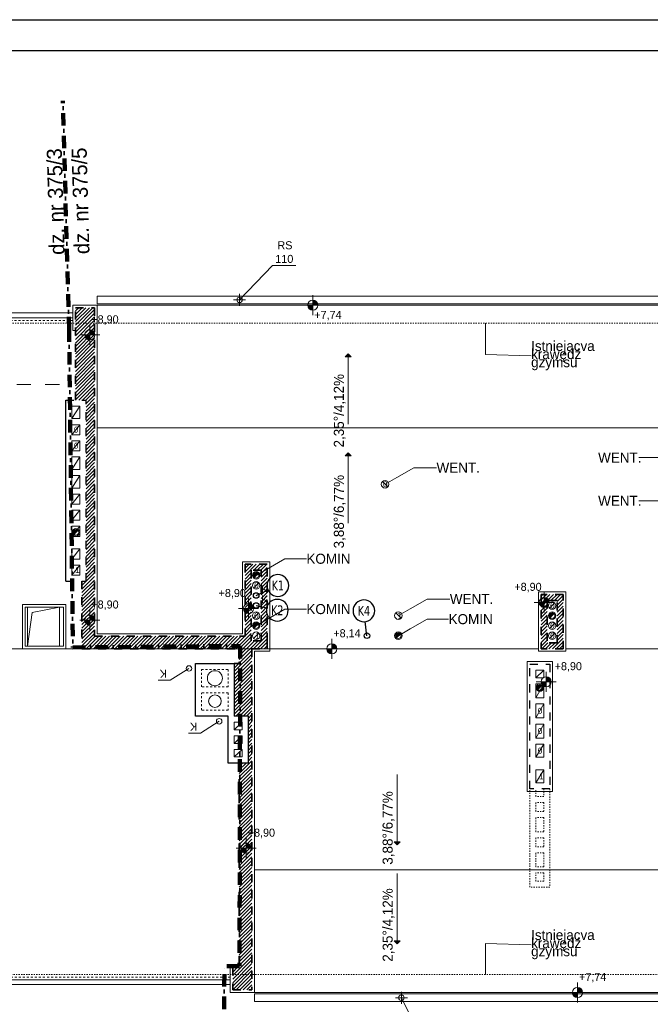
# Model space of a CAD drawing. Extents: x -220312 to -8310, y -91840 to 81907.
# Tile 78 of 128: x -191970 to -179442, y 62337 to 81907. Entities that reach past the tile are written whole.
import ezdxf
from ezdxf.enums import TextEntityAlignment as Align

# ---------------------------------------------------------------- set-up
doc = ezdxf.new("R2010")
doc.units = 0
doc.header["$MEASUREMENT"] = 0
for name, pattern in [('Dashed', [564.444447, 282.222223, -282.222223]), ('Hidden Line', [50, 25, -25]), ('Hidden Line copy', [80, 40, -40]), ('Kreski i kropki', [450, 250, -100, 0, -100]), ('Przerywana', [320, 160, -160])]:
    doc.linetypes.add(name, pattern=pattern)
doc.layers.add('#kan_san-op', color=34, linetype='Continuous')
doc.layers.add('INWENT RZĘDNE', color=7, linetype='Continuous')
for name, color, linetype, lineweight in [('#ks', 34, 'Continuous', 30), ('0_Nr_Pióra__21', 7, 'Continuous', 9), ('A-Opisy_Nr_Pióra__21', 7, 'Continuous', 9), ('ARCH dach_Nr_Pióra__46', 5, 'Continuous', 13), ('Arch IS_Nr_Pióra__52', 34, 'Continuous', 25), ('Arch kominy_Nr_Pióra__10', 134, 'Continuous', 18), ('Arch kominy_Nr_Pióra__21', 7, 'Continuous', 9), ('Arch rynny_Nr_Pióra__21', 7, 'Continuous', 9), ('arch wypelnienia_Nr_Pióra__21', 7, 'Continuous', 9), ('Arch ściany nośne_Nr_Pióra__30', 134, 'Continuous', 35), ('Arch ściany zewnętrzne_Nr_Pióra__46', 5, 'Continuous', 13), ('INWENT DACH_Nr_Pióra__5', 7, 'Continuous', 13), ('INWENT kanalizacja_Nr_Pióra__21', 7, 'Continuous', 9), ('INWENT KONST. DREWNIANA_Nr_Pióra__20', 1, 'Continuous', 100), ('INWENT OPISY_Nr_Pióra__21', 7, 'Continuous', 9), ('INWENT OPISY_Nr_Pióra__41', 7, 'Continuous', 15), ('INWENT OPISY_Nr_Pióra__52', 34, 'Continuous', 25), ('INWENT RURY SPUSTOWE_Nr_Pióra__21', 7, 'Continuous', 9), ('INWENT RZĘDNE_Nr_Pióra__21', 7, 'Continuous', 9), ('INWENT.ŚCIANY_Nr_Pióra__1', 7, 'Continuous', 25), ('INWENT.ŚCIANY_Nr_Pióra__101', 8, 'Continuous', 13), ('Istniejące kominy_Nr_Pióra__5', 7, 'Continuous', 13), ('Istniejące stropy_Nr_Pióra__5', 7, 'Continuous', 13), ('PODKŁAD', 252, 'Continuous', 35), ('RAMKA', 255, 'Continuous', 35)]:
    doc.layers.add(name, color=color, linetype=linetype, lineweight=lineweight)
for name, color, linetype, lineweight, true_color in [('Arch odwodniene_Nr_Pióra__25', 7, 'Continuous', 13, 0x40a5ff), ('arch wypelnienia_Nr_Pióra__102', 7, 'Continuous', 9, 0xcccccc), ('arch wypelnienia_Nr_Pióra__89', 7, 'Continuous', 20, 0x71cebe)]:
    doc.layers.add(name, color=color, linetype=linetype, lineweight=lineweight, true_color=true_color)
doc.styles.add('GENERATED_STYLE_2', font='txt')
doc.styles.add('GENERATED_STYLE_3', font='txt')
doc.styles.add('GENERATED_STYLE_6', font='txt')
doc.styles.add('GLOWNE', font='verdana.ttf')

# ---------------------------------------------------------------- blocks, each defined once
blk = doc.blocks.new('ARROWHEAD_5')
at = {"color": 0, "linetype": 'Continuous', "lineweight": 0}
blk.add_line((0, 0), (-1, 0), dxfattribs=at)
blk.add_solid([(-1, 0.2679), (0, 0), (-1, -0.2679), (-1, 0.2679)], dxfattribs=at)
blk = doc.blocks.new('Koty wysokościowe_17', base_point=(-175372, 65660))
at = {"layer": 'INWENT OPISY_Nr_Pióra__21', "linetype": 'Continuous'}
for points in [[(-185442, 72180), (-185382, 72120), (-185502, 72120)], [(-185442, 70212), (-185382, 70152), (-185502, 70152)], [(-184472, 62417), (-184532, 62477), (-184412, 62477)], [(-184472, 60450), (-184532, 60510), (-184412, 60510)]]:
    blk.add_hatch(color=252, dxfattribs=at).paths.add_polyline_path(points, flags=0)
at = {"layer": 'INWENT RZĘDNE_Nr_Pióra__21', "linetype": 'Continuous'}
for points in [[(-186148, 73145), (-186048, 73145), (-186055, 73183), (-186077, 73216), (-186109, 73237), (-186148, 73245)], [(-186148, 73145), (-186248, 73145), (-186240, 73107), (-186218, 73074), (-186186, 73052), (-186148, 73045)], [(-190576, 72554), (-190476, 72554), (-190484, 72593), (-190505, 72625), (-190538, 72647), (-190576, 72654)], [(-190576, 72554), (-190676, 72554), (-190669, 72516), (-190647, 72484), (-190614, 72462), (-190576, 72454)], [(-181549, 67237), (-181449, 67237), (-181456, 67276), (-181478, 67308), (-181511, 67330), (-181549, 67337)], [(-187424, 67114), (-187324, 67114), (-187332, 67152), (-187353, 67185), (-187386, 67206), (-187424, 67214)], [(-181549, 67237), (-181649, 67237), (-181641, 67199), (-181619, 67167), (-181587, 67145), (-181549, 67137)], [(-190576, 66886), (-190476, 66886), (-190484, 66925), (-190505, 66957), (-190538, 66979), (-190576, 66986)], [(-187424, 67114), (-187524, 67114), (-187516, 67076), (-187495, 67043), (-187462, 67022), (-187424, 67014)], [(-190576, 66886), (-190676, 66886), (-190669, 66848), (-190647, 66816), (-190614, 66794), (-190576, 66786)], [(-185769, 66315), (-185669, 66315), (-185677, 66353), (-185699, 66386), (-185731, 66407), (-185769, 66415)], [(-185769, 66315), (-185869, 66315), (-185862, 66277), (-185840, 66244), (-185808, 66222), (-185769, 66215)], [(-181511, 65660), (-181411, 65660), (-181418, 65698), (-181440, 65731), (-181472, 65753), (-181511, 65760)], [(-181511, 65660), (-181611, 65660), (-181603, 65622), (-181581, 65589), (-181549, 65568), (-181511, 65560)], [(-187469, 62351), (-187369, 62351), (-187377, 62389), (-187398, 62422), (-187431, 62443), (-187469, 62451)], [(-187469, 62351), (-187569, 62351), (-187561, 62313), (-187540, 62280), (-187507, 62259), (-187469, 62251)], [(-180889, 59485), (-180789, 59485), (-180796, 59523), (-180818, 59556), (-180850, 59577), (-180889, 59585)], [(-180889, 59485), (-180989, 59485), (-180981, 59447), (-180959, 59414), (-180927, 59392), (-180889, 59385)]]:
    blk.add_hatch(color=252, dxfattribs=at).paths.add_polyline_path(points, flags=0)
at = {"layer": 'A-Opisy_Nr_Pióra__21', "color": 252, "linetype": 'Continuous'}
for p, q in [((-182713, 72516), (-182713, 72168)), ((-182713, 72168), (-181810, 72140)), ((-179153, 70115), (-179669, 70115)), ((-184475, 69722), (-184142, 69914)), ((-184142, 69914), (-183689, 69915)), ((-179153, 69257), (-179669, 69257)), ((-187035, 67912), (-186702, 68104)), ((-186702, 68104), (-186274, 68105)), ((-184210, 67112), (-183877, 67304)), ((-183877, 67304), (-183424, 67305)), ((-187035, 66912), (-186702, 67104)), ((-186702, 67104), (-186274, 67105)), ((-184210, 66712), (-183877, 66904)), ((-183877, 66904), (-183449, 66905)), ((-182713, 60461), (-181810, 60433)), ((-182713, 60113), (-182713, 60461))]:
    blk.add_line(p, q, dxfattribs=at)
at = {"layer": 'arch wypelnienia_Nr_Pióra__102', "color": 252, "linetype": 'Continuous'}
for p, q in [((-190862, 73030), (-190797, 73095)), ((-190862, 72818), (-190585, 73095)), ((-190862, 72959), (-190727, 73095)), ((-190862, 72747), (-190515, 73095)), ((-190862, 72888), (-190656, 73095)), ((-190862, 72676), (-190482, 73056)), ((-190862, 72606), (-190482, 72986)), ((-190862, 72535), (-190482, 72915)), ((-190862, 72464), (-190482, 72844)), ((-190862, 72393), (-190482, 72773)), ((-190862, 72323), (-190482, 72703)), ((-190862, 72252), (-190482, 72632)), ((-190862, 72181), (-190482, 72561)), ((-190862, 72111), (-190482, 72491)), ((-190862, 72040), (-190482, 72420)), ((-190862, 71969), (-190482, 72349)), ((-190862, 71898), (-190482, 72278)), ((-190862, 71828), (-190482, 72208)), ((-190862, 71757), (-190482, 72137)), ((-190862, 71686), (-190482, 72066)), ((-190862, 71616), (-190482, 71996)), ((-190862, 71545), (-190482, 71925)), ((-190862, 71474), (-190482, 71854)), ((-190862, 71404), (-190482, 71784)), ((-190862, 71333), (-190482, 71713)), ((-190862, 71262), (-190482, 71642)), ((-190794, 71260), (-190482, 71571)), ((-190723, 71260), (-190482, 71501)), ((-190653, 71260), (-190482, 71430)), ((-190652, 71189), (-190482, 71359)), ((-190652, 71119), (-190482, 71289)), ((-190652, 71048), (-190482, 71218)), ((-190652, 70977), (-190482, 71147)), ((-190652, 70906), (-190482, 71076)), ((-190652, 70836), (-190482, 71006)), ((-190652, 70765), (-190482, 70935)), ((-190652, 70694), (-190482, 70864)), ((-190652, 70624), (-190482, 70794)), ((-190652, 70553), (-190482, 70723)), ((-190652, 70482), (-190482, 70652)), ((-190652, 70411), (-190482, 70581)), ((-190652, 70341), (-190482, 70511)), ((-190652, 70270), (-190482, 70440)), ((-190652, 70199), (-190482, 70369)), ((-190652, 70129), (-190482, 70299)), ((-190652, 70058), (-190482, 70228)), ((-190652, 69987), (-190482, 70157)), ((-190652, 69916), (-190482, 70086)), ((-190652, 69846), (-190482, 70016)), ((-190652, 69775), (-190482, 69945)), ((-190652, 69704), (-190482, 69874)), ((-190652, 69634), (-190482, 69804)), ((-190652, 69563), (-190482, 69733)), ((-190652, 69492), (-190482, 69662)), ((-190652, 69421), (-190482, 69591)), ((-190652, 69351), (-190482, 69521)), ((-190652, 69280), (-190482, 69450)), ((-190652, 69209), (-190482, 69379)), ((-190652, 69139), (-190482, 69309)), ((-190652, 69068), (-190482, 69238)), ((-190652, 68997), (-190482, 69167)), ((-190652, 68927), (-190482, 69097)), ((-190652, 68856), (-190482, 69026)), ((-190652, 68785), (-190482, 68955)), ((-190652, 68714), (-190482, 68884)), ((-190652, 68644), (-190482, 68814)), ((-190652, 68573), (-190482, 68743)), ((-190652, 68502), (-190482, 68672)), ((-190652, 68432), (-190482, 68602)), ((-190652, 68361), (-190482, 68531)), ((-190652, 68290), (-190482, 68460)), ((-190652, 68219), (-190482, 68389)), ((-190652, 68149), (-190482, 68319)), ((-190652, 68078), (-190482, 68248)), ((-190652, 68007), (-190482, 68177)), ((-190652, 67937), (-190482, 68107)), ((-190652, 67866), (-190482, 68036)), ((-190652, 67795), (-190482, 67965)), ((-187492, 67844), (-187341, 67995)), ((-187492, 67773), (-187271, 67995)), ((-187492, 67985), (-187483, 67995)), ((-187492, 67915), (-187412, 67995)), ((-187320, 67875), (-187200, 67995)), ((-187249, 67875), (-187129, 67995)), ((-187179, 67875), (-187059, 67995)), ((-187172, 67810), (-187052, 67930)), ((-190732, 67574), (-190482, 67824)), ((-190732, 67503), (-190482, 67753)), ((-190652, 67724), (-190482, 67894)), ((-187492, 67702), (-187372, 67822)), ((-187492, 67632), (-187372, 67752)), ((-187172, 67740), (-187052, 67860)), ((-187172, 67669), (-187052, 67789)), ((-187172, 67598), (-187052, 67718)), ((-190732, 67432), (-190482, 67682)), ((-190732, 67644), (-190717, 67660)), ((-190732, 67362), (-190482, 67612)), ((-190732, 67291), (-190482, 67541)), ((-187492, 67561), (-187372, 67681)), ((-187492, 67490), (-187372, 67610)), ((-187492, 67420), (-187372, 67540)), ((-187172, 67527), (-187052, 67647)), ((-187172, 67457), (-187052, 67577)), ((-190732, 67220), (-190482, 67470)), ((-190732, 67149), (-190482, 67399)), ((-190732, 67079), (-190482, 67329)), ((-187492, 67349), (-187372, 67469)), ((-187492, 67278), (-187372, 67398)), ((-187492, 67207), (-187372, 67327)), ((-187172, 67386), (-187052, 67506)), ((-187172, 67315), (-187052, 67435)), ((-187172, 67245), (-187052, 67365)), ((-181612, 67218), (-181436, 67395)), ((-181612, 67360), (-181577, 67395)), ((-181612, 67289), (-181507, 67395)), ((-181485, 67275), (-181365, 67395)), ((-181415, 67275), (-181295, 67395)), ((-181344, 67275), (-181224, 67395)), ((-181292, 67256), (-181172, 67376)), ((-190732, 67008), (-190482, 67258)), ((-190732, 66937), (-190482, 67187)), ((-187492, 67137), (-187372, 67257)), ((-187492, 67066), (-187372, 67186)), ((-187172, 67174), (-187052, 67294)), ((-187172, 67103), (-187052, 67223)), ((-187172, 67033), (-187052, 67153)), ((-181612, 67148), (-181492, 67268)), ((-181612, 67077), (-181492, 67197)), ((-181612, 67006), (-181492, 67126)), ((-181292, 67185), (-181172, 67305)), ((-181292, 67114), (-181172, 67234)), ((-181292, 67044), (-181172, 67164)), ((-190732, 66867), (-190482, 67117)), ((-190732, 66796), (-190482, 67046)), ((-190732, 66725), (-190482, 66975)), ((-187492, 66995), (-187372, 67115)), ((-187492, 66925), (-187372, 67045)), ((-187492, 66854), (-187372, 66974)), ((-187172, 66962), (-187052, 67082)), ((-187172, 66891), (-187052, 67011)), ((-187172, 66820), (-187052, 66940)), ((-181612, 66936), (-181492, 67056)), ((-181612, 66865), (-181492, 66985)), ((-181292, 66973), (-181172, 67093)), ((-181292, 66902), (-181172, 67022)), ((-181292, 66831), (-181172, 66951)), ((-190732, 66654), (-190482, 66904)), ((-190732, 66584), (-190482, 66834)), ((-190732, 66513), (-190482, 66763)), ((-187492, 66783), (-187372, 66903)), ((-187492, 66713), (-187372, 66833)), ((-187492, 66642), (-187372, 66762)), ((-187172, 66750), (-187052, 66870)), ((-187172, 66679), (-187052, 66799)), ((-181612, 66794), (-181492, 66914)), ((-181612, 66724), (-181492, 66844)), ((-181612, 66653), (-181492, 66773)), ((-181292, 66761), (-181172, 66881)), ((-181292, 66690), (-181172, 66810)), ((-181292, 66619), (-181172, 66739)), ((-190732, 66442), (-190482, 66692)), ((-190732, 66372), (-190482, 66622)), ((-190718, 66315), (-190468, 66565)), ((-190648, 66315), (-190398, 66565)), ((-190577, 66315), (-190327, 66565)), ((-190506, 66315), (-190256, 66565)), ((-190436, 66315), (-190186, 66565)), ((-190365, 66315), (-190115, 66565)), ((-190294, 66315), (-190044, 66565)), ((-190223, 66315), (-189973, 66565)), ((-190153, 66315), (-189903, 66565)), ((-190082, 66315), (-189832, 66565)), ((-190011, 66315), (-189761, 66565)), ((-189941, 66315), (-189691, 66565)), ((-189870, 66315), (-189620, 66565)), ((-189799, 66315), (-189549, 66565)), ((-189729, 66315), (-189479, 66565)), ((-189658, 66315), (-189408, 66565)), ((-189587, 66315), (-189337, 66565)), ((-189516, 66315), (-189266, 66565)), ((-189446, 66315), (-189196, 66565)), ((-189375, 66315), (-189125, 66565)), ((-189304, 66315), (-189054, 66565)), ((-189234, 66315), (-188984, 66565)), ((-189163, 66315), (-188913, 66565)), ((-189092, 66315), (-188842, 66565)), ((-189021, 66315), (-188771, 66565)), ((-188951, 66315), (-188701, 66565)), ((-188880, 66315), (-188630, 66565)), ((-188809, 66315), (-188559, 66565)), ((-188739, 66315), (-188489, 66565)), ((-188668, 66315), (-188418, 66565)), ((-188597, 66315), (-188347, 66565)), ((-188526, 66315), (-188276, 66565)), ((-188456, 66315), (-188206, 66565)), ((-188385, 66315), (-188135, 66565)), ((-188314, 66315), (-188064, 66565)), ((-188244, 66315), (-187994, 66565)), ((-188173, 66315), (-187923, 66565)), ((-188102, 66315), (-187852, 66565)), ((-188031, 66315), (-187781, 66565)), ((-187961, 66315), (-187711, 66565)), ((-187890, 66315), (-187640, 66565)), ((-187819, 66315), (-187569, 66565)), ((-187749, 66315), (-187499, 66565)), ((-187678, 66315), (-187372, 66620)), ((-187607, 66315), (-187372, 66550)), ((-187492, 66571), (-187372, 66691)), ((-187324, 66315), (-187052, 66587)), ((-187172, 66608), (-187052, 66728)), ((-187172, 66538), (-187052, 66658)), ((-181612, 66582), (-181492, 66702)), ((-181612, 66511), (-181492, 66631)), ((-181612, 66441), (-181492, 66561)), ((-181292, 66549), (-181172, 66669)), ((-181292, 66478), (-181172, 66598)), ((-187607, 66244), (-187372, 66479)), ((-187607, 66173), (-187306, 66475)), ((-187607, 66103), (-187235, 66475)), ((-187254, 66315), (-187052, 66516)), ((-187183, 66315), (-187052, 66445)), ((-187112, 66315), (-187052, 66375)), ((-181612, 66370), (-181492, 66490)), ((-181597, 66315), (-181477, 66435)), ((-181526, 66315), (-181406, 66435)), ((-181455, 66315), (-181335, 66435)), ((-181385, 66315), (-181172, 66527)), ((-181314, 66315), (-181172, 66456)), ((-181243, 66315), (-181172, 66386)), ((-187707, 65861), (-187357, 66211)), ((-187607, 66032), (-187357, 66282)), ((-181173, 66315), (-181172, 66315)), ((-187707, 65790), (-187357, 66140)), ((-187707, 65720), (-187357, 66070)), ((-187707, 66003), (-187685, 66025)), ((-187707, 65932), (-187614, 66025)), ((-187707, 65649), (-187357, 65999)), ((-187707, 65578), (-187357, 65928)), ((-187707, 65508), (-187357, 65858)), ((-187707, 65437), (-187357, 65787)), ((-187707, 65366), (-187357, 65716)), ((-187707, 65295), (-187357, 65645)), ((-187707, 65225), (-187357, 65575)), ((-187707, 65154), (-187357, 65504)), ((-187707, 65083), (-187357, 65433)), ((-187707, 65013), (-187357, 65363)), ((-187674, 64975), (-187357, 65292)), ((-187604, 64975), (-187357, 65221)), ((-187533, 64975), (-187357, 65150)), ((-187462, 64975), (-187357, 65080)), ((-187427, 64939), (-187357, 65009)), ((-187427, 64868), (-187357, 64938)), ((-187427, 64798), (-187357, 64868)), ((-187427, 64727), (-187357, 64797)), ((-187427, 64656), (-187357, 64726)), ((-187427, 64585), (-187357, 64655)), ((-187427, 64515), (-187357, 64585)), ((-187427, 64444), (-187357, 64514)), ((-187427, 64373), (-187357, 64443)), ((-187427, 64303), (-187357, 64373)), ((-187427, 64232), (-187357, 64302)), ((-187427, 64161), (-187357, 64231)), ((-187607, 63840), (-187357, 64090)), ((-187607, 63981), (-187544, 64045)), ((-187607, 63911), (-187473, 64045)), ((-187607, 63769), (-187357, 64019)), ((-187427, 64091), (-187357, 64161)), ((-187607, 63698), (-187357, 63948)), ((-187607, 63628), (-187357, 63878)), ((-187607, 63557), (-187357, 63807)), ((-187607, 63486), (-187357, 63736)), ((-187607, 63416), (-187357, 63666)), ((-187607, 63345), (-187357, 63595)), ((-187607, 63274), (-187357, 63524)), ((-187607, 63203), (-187357, 63453)), ((-187607, 63133), (-187357, 63383)), ((-187607, 63062), (-187357, 63312)), ((-187607, 62991), (-187357, 63241)), ((-187607, 62921), (-187357, 63171)), ((-187607, 62850), (-187357, 63100)), ((-187607, 62779), (-187357, 63029)), ((-187607, 62708), (-187357, 62958)), ((-187607, 62638), (-187357, 62888)), ((-187607, 62567), (-187357, 62817)), ((-187607, 62496), (-187357, 62746)), ((-187607, 62426), (-187357, 62676)), ((-187607, 62355), (-187357, 62605)), ((-187607, 62284), (-187357, 62534)), ((-187607, 62213), (-187357, 62463)), ((-187607, 62143), (-187357, 62393)), ((-187607, 62072), (-187357, 62322)), ((-187607, 62001), (-187357, 62251)), ((-187607, 61931), (-187357, 62181)), ((-187607, 61860), (-187357, 62110)), ((-187607, 61789), (-187357, 62039)), ((-187607, 61718), (-187357, 61968)), ((-187607, 61648), (-187357, 61898)), ((-187607, 61577), (-187357, 61827)), ((-187607, 61506), (-187357, 61756)), ((-187607, 61436), (-187357, 61686)), ((-187607, 61365), (-187357, 61615)), ((-187607, 61294), (-187357, 61544)), ((-187607, 61223), (-187357, 61473)), ((-187607, 61153), (-187357, 61403)), ((-187607, 61082), (-187357, 61332)), ((-187607, 61011), (-187357, 61261)), ((-187607, 60941), (-187357, 61191)), ((-187607, 60870), (-187357, 61120)), ((-187607, 60799), (-187357, 61049)), ((-187607, 60729), (-187357, 60979)), ((-187607, 60658), (-187357, 60908)), ((-187607, 60587), (-187357, 60837)), ((-187607, 60516), (-187357, 60766)), ((-187607, 60446), (-187357, 60696)), ((-187607, 60375), (-187357, 60625)), ((-187607, 60304), (-187357, 60554)), ((-187607, 60234), (-187357, 60484)), ((-187607, 60163), (-187357, 60413)), ((-187607, 60092), (-187357, 60342)), ((-187737, 59821), (-187357, 60201)), ((-187737, 59750), (-187357, 60130)), ((-187607, 60021), (-187357, 60271)), ((-187737, 59679), (-187357, 60059)), ((-187737, 59609), (-187357, 59989)), ((-187737, 59962), (-187715, 59985)), ((-187737, 59891), (-187644, 59985)), ((-187737, 59538), (-187357, 59918)), ((-187670, 59535), (-187357, 59847)), ((-187599, 59535), (-187357, 59776)), ((-187528, 59535), (-187357, 59706)), ((-187458, 59535), (-187357, 59635)), ((-187387, 59535), (-187357, 59564))]:
    blk.add_line(p, q, dxfattribs=at)
at = {"layer": 'arch wypelnienia_Nr_Pióra__21', "color": 252, "linetype": 'Continuous'}
for p, q in [((-190891, 68591), (-190813, 68669)), ((-187311, 67736), (-187233, 67814)), ((-181431, 66936), (-181353, 67014)), ((-187311, 66736), (-187233, 66814)), ((-184486, 66536), (-184408, 66614)), ((-181676, 65506), (-181598, 65584))]:
    blk.add_line(p, q, dxfattribs=at)
for centre, start, end in [((-190852, 68630), 45, 180), ((-190852, 68630), 180, 225), ((-187272, 67775), 45, 180), ((-187272, 67775), 180, 225), ((-181392, 66975), 45, 180), ((-181392, 66975), 180, 225), ((-187272, 66775), 45, 180), ((-187272, 66775), 180, 225), ((-184447, 66575), 45, 180), ((-184447, 66575), 180, 225), ((-181637, 65545), 45, 180), ((-181637, 65545), 180, 225)]:
    blk.add_arc(centre, 55, start, end, dxfattribs=at)
at = {"layer": 'arch wypelnienia_Nr_Pióra__89', "color": 252, "linetype": 'Continuous'}
for points in [[(-190903, 68609), (-190907, 68630), (-190903, 68647)], [(-190901, 68606), (-190903, 68647), (-190901, 68655)], [(-190903, 68609), (-190903, 68647), (-190901, 68606)], [(-190891, 68591), (-190901, 68655), (-190891, 68667)], [(-190901, 68606), (-190901, 68655), (-190891, 68591)], [(-190885, 68598), (-190891, 68667), (-190885, 68674)], [(-190891, 68591), (-190891, 68667), (-190885, 68598)], [(-190861, 68621), (-190885, 68674), (-190861, 68684)], [(-190885, 68598), (-190885, 68674), (-190861, 68621)], [(-190835, 68647), (-190861, 68684), (-190835, 68682)], [(-190861, 68621), (-190861, 68684), (-190835, 68647)], [(-190835, 68647), (-190835, 68682), (-190813, 68669)], [(-187323, 67754), (-187327, 67775), (-187323, 67792)], [(-187321, 67751), (-187323, 67792), (-187321, 67800)], [(-187323, 67754), (-187323, 67792), (-187321, 67751)], [(-187311, 67736), (-187321, 67800), (-187311, 67812)], [(-187321, 67751), (-187321, 67800), (-187311, 67736)], [(-187305, 67743), (-187311, 67812), (-187305, 67819)], [(-187311, 67736), (-187311, 67812), (-187305, 67743)], [(-187281, 67766), (-187305, 67819), (-187281, 67829)], [(-187305, 67743), (-187305, 67819), (-187281, 67766)], [(-187281, 67766), (-187281, 67829), (-187255, 67792)], [(-187255, 67792), (-187281, 67829), (-187255, 67827)], [(-187255, 67792), (-187255, 67827), (-187233, 67814)], [(-181443, 66954), (-181447, 66975), (-181443, 66992)], [(-181441, 66951), (-181443, 66992), (-181441, 67000)], [(-181443, 66954), (-181443, 66992), (-181441, 66951)], [(-181431, 66936), (-181441, 67000), (-181431, 67012)], [(-181441, 66951), (-181441, 67000), (-181431, 66936)], [(-181425, 66943), (-181431, 67012), (-181425, 67019)], [(-181431, 66936), (-181431, 67012), (-181425, 66943)], [(-181401, 66966), (-181425, 67019), (-181401, 67029)], [(-181425, 66943), (-181425, 67019), (-181401, 66966)], [(-181401, 66966), (-181401, 67029), (-181375, 66992)], [(-181375, 66992), (-181401, 67029), (-181375, 67027)], [(-181375, 66992), (-181375, 67027), (-181353, 67014)], [(-187323, 66754), (-187327, 66775), (-187323, 66792)], [(-187321, 66751), (-187323, 66792), (-187321, 66800)], [(-187323, 66754), (-187323, 66792), (-187321, 66751)], [(-187311, 66736), (-187321, 66800), (-187311, 66812)], [(-187321, 66751), (-187321, 66800), (-187311, 66736)], [(-187305, 66743), (-187311, 66812), (-187305, 66819)], [(-187311, 66736), (-187311, 66812), (-187305, 66743)], [(-187281, 66766), (-187305, 66819), (-187281, 66829)], [(-187305, 66743), (-187305, 66819), (-187281, 66766)], [(-187255, 66792), (-187281, 66829), (-187255, 66827)], [(-187281, 66766), (-187281, 66829), (-187255, 66792)], [(-187255, 66792), (-187255, 66827), (-187233, 66814)], [(-184498, 66554), (-184502, 66575), (-184498, 66592)], [(-184496, 66551), (-184498, 66592), (-184496, 66600)], [(-184498, 66554), (-184498, 66592), (-184496, 66551)], [(-184486, 66536), (-184496, 66600), (-184486, 66612)], [(-184496, 66551), (-184496, 66600), (-184486, 66536)], [(-184480, 66543), (-184486, 66612), (-184480, 66619)], [(-184486, 66536), (-184486, 66612), (-184480, 66543)], [(-184456, 66566), (-184480, 66619), (-184456, 66629)], [(-184480, 66543), (-184480, 66619), (-184456, 66566)], [(-184430, 66592), (-184456, 66629), (-184430, 66627)], [(-184456, 66566), (-184456, 66629), (-184430, 66592)], [(-184430, 66592), (-184430, 66627), (-184408, 66614)], [(-181688, 65524), (-181692, 65545), (-181688, 65562)], [(-181686, 65521), (-181688, 65562), (-181686, 65570)], [(-181688, 65524), (-181688, 65562), (-181686, 65521)], [(-181676, 65506), (-181686, 65570), (-181676, 65582)], [(-181686, 65521), (-181686, 65570), (-181676, 65506)], [(-181670, 65513), (-181676, 65582), (-181670, 65589)], [(-181676, 65506), (-181676, 65582), (-181670, 65513)], [(-181646, 65536), (-181670, 65589), (-181646, 65599)], [(-181670, 65513), (-181670, 65589), (-181646, 65536)], [(-181646, 65536), (-181646, 65599), (-181620, 65562)], [(-181620, 65562), (-181646, 65599), (-181620, 65597)], [(-181620, 65562), (-181620, 65597), (-181598, 65584)]]:
    blk.add_solid(points, dxfattribs=at)
at = {"layer": 'INWENT KONST. DREWNIANA_Nr_Pióra__20', "color": 252, "linetype": 'Kreski i kropki'}
for p, q in [((-190989, 72664), (-191112, 77206)), ((-190989, 72664), (-190912, 66343)), ((-190912, 66343), (-187590, 66372)), ((-187590, 66372), (-187602, 60007)), ((-187936, 56001), (-187902, 60005)), ((-187602, 60007), (-187902, 60005))]:
    blk.add_line(p, q, dxfattribs=at)
at = {"layer": 'INWENT OPISY_Nr_Pióra__21', "color": 252, "linetype": 'Continuous'}
for p, q in [((-185442, 72180), (-185502, 72120)), ((-185382, 72120), (-185502, 72120)), ((-185442, 72180), (-185382, 72120)), ((-185442, 72120), (-185442, 70783)), ((-185442, 70212), (-185502, 70152)), ((-185382, 70152), (-185502, 70152)), ((-185442, 70212), (-185382, 70152)), ((-185442, 70152), (-185442, 68815)), ((-184472, 62477), (-184472, 63815)), ((-184472, 62417), (-184532, 62477)), ((-184532, 62477), (-184412, 62477)), ((-184472, 62417), (-184412, 62477)), ((-184472, 60510), (-184472, 61847)), ((-184472, 60450), (-184532, 60510)), ((-184532, 60510), (-184412, 60510)), ((-184472, 60450), (-184412, 60510))]:
    blk.add_line(p, q, dxfattribs=at)
at = {"layer": 'INWENT RZĘDNE_Nr_Pióra__21', "color": 252, "linetype": 'Continuous'}
for p, q in [((-186148, 72945), (-186148, 73345)), ((-186348, 73145), (-185948, 73145)), ((-190576, 72354), (-190576, 72754)), ((-190776, 72554), (-190376, 72554)), ((-181549, 67037), (-181549, 67437)), ((-187424, 66914), (-187424, 67314)), ((-181749, 67237), (-181349, 67237)), ((-190576, 66686), (-190576, 67086)), ((-187624, 67114), (-187224, 67114)), ((-190776, 66886), (-190376, 66886)), ((-185769, 66115), (-185769, 66515)), ((-185969, 66315), (-185569, 66315)), ((-181511, 65460), (-181511, 65860)), ((-181711, 65660), (-181311, 65660)), ((-187469, 62151), (-187469, 62551)), ((-187669, 62351), (-187269, 62351)), ((-180889, 59285), (-180889, 59685)), ((-181089, 59485), (-180689, 59485))]:
    blk.add_line(p, q, dxfattribs=at)
for centre in [(-186148, 73145), (-190576, 72554), (-181549, 67237), (-187424, 67114), (-190576, 66886), (-185769, 66315), (-181511, 65660), (-187469, 62351), (-180889, 59485)]:
    blk.add_circle(centre, 100, dxfattribs=at)
at = {"layer": 'A-Opisy_Nr_Pióra__21', "color": 252, "linetype": 'Continuous', "xscale": 273.6, "yscale": 273.6, "zscale": 273.6}
for p, rotation in [((-182713, 72790), 90), ((-184712, 69585), 210.0000000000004), ((-187272, 67775), 209.9999999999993), ((-184447, 66975), 209.9999999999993), ((-187272, 66775), 209.9999999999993), ((-184447, 66575), 210.0000000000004), ((-182713, 59840), 270)]:
    blk.add_blockref('ARROWHEAD_5', p, dxfattribs=dict(at, rotation=rotation))
at = {"layer": '0_Nr_Pióra__21', "color": 252, "linetype": 'Continuous', "style": 'GENERATED_STYLE_2'}
for s, p in [('2,35°/4,12%', (-185529, 70317)), ('3,88°/6,77%', (-185529, 68311)), ('3,88°/6,77%', (-184560, 62024)), ('2,35°/4,12%', (-184560, 60095))]:
    blk.add_text(s, height=200, rotation=90, dxfattribs=at).set_placement(p)
at = {"layer": 'A-Opisy_Nr_Pióra__21', "color": 252, "linetype": 'Continuous', "style": 'GENERATED_STYLE_3'}
for s, p in [('Istniejącva', (-181810, 72235)), ('krawędź', (-181810, 72074)), ('gzymsu', (-181810, 71912)), ('WENT.', (-180479, 70015)), ('WENT.', (-183689, 69815)), ('WENT.', (-180479, 69157)), ('KOMIN', (-186274, 68005)), ('WENT.', (-183424, 67205)), ('KOMIN', (-186274, 67005)), ('KOMIN', (-183449, 66805)), ('Istniejącva', (-181810, 60528)), ('krawędź', (-181810, 60367)), ('gzymsu', (-181810, 60205))]:
    blk.add_text(s, height=200, dxfattribs=at).set_placement(p)
at = {"layer": 'Arch kominy_Nr_Pióra__10', "color": 252, "linetype": 'Continuous', "style": 'GENERATED_STYLE_6'}
for s, p in [('0', (-190892, 70612)), ('0', (-190892, 70292)), ('0', (-184752, 69527)), ('1', (-190867, 67822)), ('0', (-187312, 67517)), ('0', (-181432, 67117)), ('0', (-187312, 66917)), ('1', (-184462, 66917)), ('0', (-181432, 66717)), ('1', (-187287, 66517)), ('0', (-181432, 66517)), ('0', (-181677, 65022)), ('0', (-181677, 64622)), ('0', (-181677, 64232)), ('1', (-181652, 63722))]:
    blk.add_text(s, height=120, dxfattribs=at).set_placement(p)
at = {"layer": 'Arch rynny_Nr_Pióra__21', "color": 252, "linetype": 'Continuous', "style": 'GENERATED_STYLE_6'}
for s, p in [('RS', (-186849, 74256)), ('110', (-186891, 73985))]:
    blk.add_text(s, height=160, dxfattribs=at).set_placement(p)
at = {"layer": 'INWENT kanalizacja_Nr_Pióra__21', "color": 252, "linetype": 'Continuous', "style": 'GENERATED_STYLE_6'}
for p in [(-189046, 65900), (-188446, 64850)]:
    blk.add_text('K', height=160, rotation=180, dxfattribs=at).set_placement(p)
at = {"layer": 'INWENT OPISY_Nr_Pióra__21', "color": 252, "linetype": 'Continuous', "style": 'GENERATED_STYLE_6'}
for s, p in [('dz. nr 375/3', (-191077, 74149)), ('dz. nr 375/5', (-190583, 74163))]:
    blk.add_text(s, height=300, rotation=91.5569, dxfattribs=at).set_placement(p)
at = {"layer": 'INWENT OPISY_Nr_Pióra__52', "color": 252, "linetype": 'Continuous', "style": 'GENERATED_STYLE_6'}
for p in [(-187172, 67425), (-187172, 67225)]:
    blk.add_text('K', height=150, dxfattribs=at).set_placement(p)
at = {"layer": 'INWENT RZĘDNE_Nr_Pióra__21', "color": 252, "char_height": 160, "attachment_point": 7, "style": 'GENERATED_STYLE_2'}
for s, insert in [('{+7,74}', (-186117, 72842)), ('{+8,90}', (-190546, 72754)), ('{+8,90}', (-188018, 67314)), ('{+8,90}', (-182143, 67437)), ('{+8,90}', (-190546, 67086)), ('{+8,14}', (-185739, 66515)), ('{+8,90}', (-181342, 65860)), ('{+8,90}', (-187439, 62551)), ('{+7,74}', (-180858, 59685))]:
    blk.add_mtext(s, dxfattribs=dict(at, insert=insert))
blk = doc.blocks.new('p2')
at = {"layer": 'ARCH dach_Nr_Pióra__46', "color": 252, "linetype": 'Continuous'}
for p, q in [((-164052, 73145), (-190432, 73145)), ((-168317, 70708), (-190432, 70708)), ((-187307, 61922), (-164052, 61922)), ((-164052, 59485), (-187307, 59485))]:
    blk.add_line(p, q, dxfattribs=at)
at = {"layer": 'Arch IS_Nr_Pióra__52', "color": 252, "linetype": 'Continuous'}
for centre in [(-187272, 67375), (-187272, 67175)]:
    blk.add_circle(centre, 55, dxfattribs=at)
at = {"layer": 'Arch kominy_Nr_Pióra__21', "color": 252, "linetype": 'Continuous'}
for p, q in [((-184765, 69638), (-184659, 69532)), ((-190799, 68683), (-190905, 68577)), ((-187219, 67828), (-187325, 67722)), ((-187325, 67522), (-187219, 67628)), ((-181339, 67228), (-181445, 67122)), ((-187219, 67028), (-187325, 66922)), ((-184394, 66922), (-184500, 67028)), ((-181339, 67028), (-181445, 66922)), ((-187219, 66828), (-187325, 66722)), ((-181339, 66828), (-181445, 66722)), ((-187325, 66522), (-187219, 66628)), ((-181339, 66628), (-181445, 66522)), ((-181584, 65598), (-181690, 65492))]:
    blk.add_line(p, q, dxfattribs=at)
at = {"layer": 'Arch kominy_Nr_Pióra__21', "color": 252, "linetype": 'Hidden Line'}
blk.add_line((-184394, 66628), (-184500, 66522), dxfattribs=at)
at = {"layer": 'Arch kominy_Nr_Pióra__21', "color": 252, "linetype": 'Continuous'}
for centre, radius in [((-184712, 69585), 75), ((-190852, 68630), 75), ((-190852, 68630), 55), ((-187272, 67775), 75), ((-187272, 67775), 55), ((-187272, 67575), 75), ((-181392, 67175), 75), ((-187272, 66975), 75), ((-184447, 66975), 75), ((-181392, 66975), 75), ((-181392, 66975), 55), ((-187272, 66775), 75), ((-187272, 66775), 55), ((-181392, 66775), 75), ((-187272, 66575), 75), ((-184447, 66575), 75), ((-184447, 66575), 55), ((-181392, 66575), 75), ((-181637, 65545), 75), ((-181637, 65545), 55)]:
    blk.add_circle(centre, radius, dxfattribs=at)
at = {"layer": 'Arch odwodniene_Nr_Pióra__25', "color": 252, "linetype": 'Continuous'}
for p, q in [((-190432, 73325), (-190432, 73175)), ((-164052, 73325), (-190432, 73325)), ((-164052, 73175), (-190432, 73175)), ((-187307, 59455), (-187307, 59305)), ((-164052, 59455), (-187307, 59455)), ((-164052, 59305), (-187307, 59305))]:
    blk.add_line(p, q, dxfattribs=at)
at = {"layer": 'Arch rynny_Nr_Pióra__21', "color": 252, "linetype": 'Continuous'}
for p, q in [((-186947, 73936), (-187602, 73250)), ((-186484, 73936), (-186947, 73936)), ((-187482, 73250), (-187722, 73250)), ((-187602, 73130), (-187602, 73370)), ((-184387, 59500), (-184387, 59260)), ((-184267, 59380), (-184507, 59380)), ((-183992, 58589), (-184387, 59380))]:
    blk.add_line(p, q, dxfattribs=at)
for centre in [(-187602, 73250), (-184387, 59380)]:
    blk.add_circle(centre, 55, dxfattribs=at)
at = {"layer": 'Arch ściany nośne_Nr_Pióra__30', "color": 252, "linetype": 'Przerywana'}
for p, q in [((-190862, 73095), (-190482, 73095)), ((-190862, 71260), (-190862, 73095)), ((-190482, 73095), (-190482, 66565)), ((-187492, 67995), (-187492, 66565)), ((-187052, 67995), (-187492, 67995)), ((-187052, 66475), (-187052, 67995)), ((-187372, 67875), (-187372, 66475)), ((-187172, 67875), (-187372, 67875)), ((-187172, 66475), (-187172, 67875)), ((-190732, 67660), (-190732, 66315)), ((-181612, 67395), (-181612, 66315)), ((-181172, 67395), (-181612, 67395)), ((-181172, 66315), (-181172, 67395)), ((-181492, 67275), (-181492, 66435)), ((-181292, 67275), (-181492, 67275)), ((-181292, 66435), (-181292, 67275)), ((-190482, 66565), (-187492, 66565)), ((-187607, 66375), (-187607, 66025)), ((-187172, 66475), (-187372, 66475)), ((-187052, 66315), (-187052, 66475)), ((-181292, 66435), (-181492, 66435)), ((-190732, 66315), (-187607, 66315)), ((-187357, 66315), (-187052, 66315)), ((-187357, 66315), (-187357, 59535)), ((-181172, 66315), (-181612, 66315)), ((-187707, 66025), (-187607, 66025)), ((-187607, 64045), (-187607, 59985)), ((-187737, 59985), (-187737, 59535)), ((-187607, 59985), (-187737, 59985)), ((-187737, 59535), (-187357, 59535))]:
    blk.add_line(p, q, dxfattribs=at)
at = {"layer": 'Arch ściany zewnętrzne_Nr_Pióra__46', "color": 252, "linetype": 'Continuous'}
for p, q in [((-190912, 73145), (-190912, 72645)), ((-190432, 73145), (-190912, 73145)), ((-190432, 73145), (-190432, 66615)), ((-190912, 72645), (-190862, 72645)), ((-187002, 68045), (-187542, 68045)), ((-187542, 68045), (-187542, 66615)), ((-187002, 66265), (-187002, 68045)), ((-181662, 67445), (-181662, 66265)), ((-181122, 67445), (-181662, 67445)), ((-181122, 66265), (-181122, 67445)), ((-190432, 66615), (-187542, 66615)), ((-187307, 66265), (-187307, 59485)), ((-187307, 66265), (-187002, 66265)), ((-181662, 66265), (-181122, 66265)), ((-181887, 66060), (-181887, 63480)), ((-181387, 66060), (-181887, 66060)), ((-181387, 63480), (-181387, 66060)), ((-181887, 63480), (-181387, 63480)), ((-187787, 59985), (-187737, 59985)), ((-187787, 59485), (-187787, 59985)), ((-187307, 59485), (-187787, 59485))]:
    blk.add_line(p, q, dxfattribs=at)
at = {"layer": 'INWENT DACH_Nr_Pióra__5', "color": 252, "linetype": 'Continuous'}
for p, q in [((-200472, 72895), (-190912, 72895)), ((-191912, 67195), (-191912, 66315)), ((-191912, 67195), (-191052, 67195)), ((-191862, 67145), (-191862, 66365)), ((-191862, 67145), (-191102, 67145)), ((-191102, 67145), (-191102, 66365)), ((-191052, 67195), (-191052, 66315)), ((-191862, 66365), (-191102, 66365)), ((-193572, 66315), (-181662, 66315)), ((-191912, 66315), (-191052, 66315)), ((-181122, 66315), (-173172, 66315)), ((-196992, 59735), (-187787, 59735))]:
    blk.add_line(p, q, dxfattribs=at)
at = {"layer": 'INWENT DACH_Nr_Pióra__5', "color": 252, "linetype": 'Hidden Line'}
for p, q in [((-200212, 72790), (-163802, 72790)), ((-196992, 59840), (-163802, 59840))]:
    blk.add_line(p, q, dxfattribs=at)
at = {"layer": 'INWENT kanalizacja_Nr_Pióra__21', "color": 252, "linetype": 'Continuous'}
for p, q in [((-188979, 65690), (-188607, 65925)), ((-189219, 65690), (-188979, 65690)), ((-188379, 64640), (-188007, 64875)), ((-188619, 64640), (-188379, 64640))]:
    blk.add_line(p, q, dxfattribs=at)
for centre in [(-188607, 65925), (-188007, 64875)]:
    blk.add_circle(centre, 55, dxfattribs=at)
at = {"layer": 'INWENT OPISY_Nr_Pióra__41', "color": 252, "linetype": 'Dashed'}
blk.add_line((-191182, 71570), (-192282, 71570), dxfattribs=at)
at = {"layer": 'INWENT RURY SPUSTOWE_Nr_Pióra__21', "color": 252, "linetype": 'Continuous'}
for p, q in [((-190912, 72990), (-200472, 72990)), ((-187787, 59640), (-197142, 59640))]:
    blk.add_line(p, q, dxfattribs=at)
at = {"layer": 'INWENT RURY SPUSTOWE_Nr_Pióra__21', "color": 252, "linetype": 'Hidden Line copy'}
for p, q in [((-190912, 72840), (-200472, 72840)), ((-187787, 59790), (-196992, 59790))]:
    blk.add_line(p, q, dxfattribs=at)
at = {"layer": 'INWENT.ŚCIANY_Nr_Pióra__1', "color": 252, "linetype": 'Przerywana'}
for p, q in [((-191052, 71260), (-190652, 71260)), ((-190652, 67660), (-190652, 71260)), ((-191052, 67660), (-190652, 67660)), ((-181837, 63530), (-181837, 66010)), ((-181837, 66010), (-181437, 66010)), ((-181437, 66010), (-181437, 63530)), ((-181437, 63530), (-181837, 63530))]:
    blk.add_line(p, q, dxfattribs=at)
at = {"layer": 'INWENT.ŚCIANY_Nr_Pióra__1', "color": 252, "linetype": 'Continuous'}
for p, q in [((-191052, 67660), (-191052, 71260)), ((-188477, 66025), (-187707, 66025)), ((-188477, 64975), (-188477, 66025)), ((-187707, 66025), (-187707, 64975)), ((-187827, 64975), (-188477, 64975)), ((-187827, 64045), (-187827, 64975)), ((-187427, 64975), (-187707, 64975)), ((-187427, 64045), (-187427, 64975)), ((-187427, 64045), (-187827, 64045))]:
    blk.add_line(p, q, dxfattribs=at)
at = {"layer": 'INWENT.ŚCIANY_Nr_Pióra__101', "color": 252, "linetype": 'Hidden Line'}
for p, q in [((-181837, 61580), (-181837, 63530)), ((-181717, 63380), (-181717, 63530)), ((-181557, 63530), (-181557, 63380)), ((-181437, 63530), (-181437, 61580)), ((-181557, 63380), (-181717, 63380)), ((-181717, 63080), (-181717, 63260)), ((-181557, 63260), (-181717, 63260)), ((-181557, 63260), (-181557, 63080)), ((-181557, 63080), (-181717, 63080)), ((-181717, 62680), (-181717, 62960)), ((-181557, 62960), (-181717, 62960)), ((-181557, 62960), (-181557, 62680)), ((-181557, 62680), (-181717, 62680)), ((-181717, 62380), (-181717, 62560)), ((-181557, 62560), (-181717, 62560)), ((-181557, 62560), (-181557, 62380)), ((-181557, 62380), (-181717, 62380)), ((-181717, 61980), (-181717, 62260)), ((-181557, 62260), (-181717, 62260)), ((-181557, 62260), (-181557, 61980)), ((-181557, 61980), (-181717, 61980)), ((-181717, 61700), (-181717, 61860)), ((-181557, 61860), (-181717, 61860)), ((-181557, 61860), (-181557, 61700)), ((-181557, 61700), (-181717, 61700)), ((-181437, 61580), (-181837, 61580))]:
    blk.add_line(p, q, dxfattribs=at)
at = {"layer": 'Istniejące kominy_Nr_Pióra__5', "color": 252, "linetype": 'Continuous'}
for p, q in [((-190932, 70890), (-190772, 71140)), ((-190932, 70890), (-190932, 71140)), ((-190932, 71140), (-190772, 71140)), ((-190772, 70890), (-190772, 71140)), ((-190932, 70890), (-190772, 70890)), ((-190932, 70570), (-190772, 70770)), ((-190932, 70570), (-190932, 70770)), ((-190932, 70770), (-190772, 70770)), ((-190772, 70570), (-190772, 70770)), ((-190932, 70570), (-190772, 70570)), ((-190932, 70250), (-190772, 70450)), ((-190932, 70250), (-190932, 70450)), ((-190932, 70450), (-190772, 70450)), ((-190772, 70250), (-190772, 70450)), ((-190932, 70250), (-190772, 70250)), ((-190932, 69880), (-190772, 70130)), ((-190932, 69880), (-190932, 70130)), ((-190932, 70130), (-190772, 70130)), ((-190772, 69880), (-190772, 70130)), ((-190932, 69880), (-190772, 69880)), ((-190932, 69510), (-190772, 69760)), ((-190932, 69510), (-190932, 69760)), ((-190932, 69760), (-190772, 69760)), ((-190772, 69510), (-190772, 69760)), ((-190932, 69510), (-190772, 69510)), ((-190932, 69190), (-190772, 69390)), ((-190932, 69190), (-190932, 69390)), ((-190932, 69390), (-190772, 69390)), ((-190772, 69190), (-190772, 69390)), ((-190932, 69190), (-190772, 69190)), ((-190932, 68870), (-190772, 69070)), ((-190932, 68870), (-190932, 69070)), ((-190932, 69070), (-190772, 69070)), ((-190772, 68870), (-190772, 69070)), ((-190932, 68870), (-190772, 68870)), ((-190932, 68550), (-190772, 68750)), ((-190932, 68550), (-190932, 68750)), ((-190932, 68750), (-190772, 68750)), ((-190772, 68550), (-190772, 68750)), ((-190932, 68550), (-190772, 68550)), ((-190932, 68100), (-190772, 68300)), ((-190932, 68300), (-190772, 68300)), ((-190932, 68100), (-190932, 68300)), ((-190772, 68100), (-190772, 68300)), ((-190932, 68100), (-190772, 68100)), ((-190932, 67780), (-190772, 67980)), ((-190932, 67780), (-190932, 67980)), ((-190932, 67980), (-190772, 67980)), ((-190772, 67780), (-190772, 67980)), ((-190932, 67780), (-190772, 67780)), ((-181717, 65740), (-181557, 65890)), ((-181717, 65740), (-181717, 65890)), ((-181557, 65890), (-181717, 65890)), ((-181557, 65890), (-181557, 65740)), ((-181557, 65740), (-181717, 65740)), ((-181717, 65340), (-181557, 65620)), ((-181717, 65340), (-181717, 65620)), ((-181557, 65620), (-181717, 65620)), ((-181557, 65620), (-181557, 65340)), ((-181557, 65340), (-181717, 65340)), ((-181717, 64940), (-181557, 65220)), ((-181717, 64940), (-181717, 65220)), ((-181557, 65220), (-181717, 65220)), ((-181557, 65220), (-181557, 64940)), ((-187707, 64705), (-187547, 64855)), ((-187707, 64705), (-187707, 64855)), ((-187547, 64855), (-187707, 64855)), ((-187547, 64705), (-187547, 64855)), ((-181557, 64940), (-181717, 64940)), ((-181717, 64540), (-181557, 64820)), ((-181717, 64540), (-181717, 64820)), ((-181557, 64820), (-181717, 64820)), ((-181557, 64820), (-181557, 64540)), ((-187547, 64705), (-187707, 64705)), ((-187707, 64435), (-187547, 64585)), ((-187707, 64435), (-187707, 64585)), ((-187547, 64585), (-187707, 64585)), ((-187547, 64435), (-187547, 64585)), ((-187547, 64435), (-187707, 64435)), ((-181557, 64540), (-181717, 64540)), ((-181717, 64160), (-181557, 64420)), ((-181717, 64160), (-181717, 64420)), ((-181557, 64420), (-181717, 64420)), ((-181557, 64420), (-181557, 64160)), ((-187707, 64165), (-187547, 64315)), ((-187707, 64165), (-187707, 64315)), ((-187547, 64315), (-187707, 64315)), ((-187547, 64165), (-187547, 64315)), ((-187547, 64165), (-187707, 64165)), ((-181557, 64160), (-181717, 64160)), ((-181717, 63650), (-181557, 63910)), ((-181717, 63650), (-181717, 63910)), ((-181557, 63910), (-181717, 63910)), ((-181557, 63910), (-181557, 63650)), ((-181557, 63650), (-181717, 63650))]:
    blk.add_line(p, q, dxfattribs=at)
at = {"layer": 'Istniejące kominy_Nr_Pióra__5', "color": 252, "linetype": 'Hidden Line copy'}
for p, q in [((-188357, 65560), (-188357, 65905)), ((-188357, 65905), (-187827, 65905)), ((-187827, 65905), (-187827, 65560)), ((-187827, 65560), (-188357, 65560)), ((-187827, 65440), (-188357, 65440)), ((-188357, 65095), (-188357, 65440)), ((-187827, 65440), (-187827, 65095)), ((-187827, 65095), (-188357, 65095))]:
    blk.add_line(p, q, dxfattribs=at)
at = {"layer": 'Istniejące kominy_Nr_Pióra__5', "color": 252, "linetype": 'Continuous'}
for centre, radius in [((-188092, 65730), 150), ((-188092, 65275), 125)]:
    blk.add_circle(centre, radius, dxfattribs=at)
at = {"layer": 'Istniejące stropy_Nr_Pióra__5', "color": 252, "linetype": 'Continuous'}
for p, q in [((-191812, 67145), (-191182, 67145)), ((-191812, 66365), (-191812, 67145)), ((-191723, 67034), (-191182, 67145)), ((-191182, 67145), (-191182, 66365)), ((-191812, 66365), (-191723, 67034)), ((-191182, 66365), (-191812, 66365))]:
    blk.add_line(p, q, dxfattribs=at)
at = {"layer": 'INWENT RZĘDNE', "color": 252}
blk.add_blockref('Koty wysokościowe_17', (-175372, 65660), dxfattribs=at)
blk = doc.blocks.new('A$C382C6C0C')
at = {"layer": '#ks', "color": 7, "lineweight": -3}
for p, q in [((-248.5, 61), (3951.5, 61)), ((0, 0), (3890.5, 0))]:
    blk.add_line(p, q, dxfattribs=at)
blk = doc.blocks.new('A$C689C700D')
at = {"layer": '#ks', "color": 1, "lineweight": 35, "xscale": 10, "yscale": 10, "zscale": 10}
blk.add_blockref('A$C382C6C0C', (-37653, 28364), dxfattribs=at)
blk = doc.blocks.new('A$C68B6AA1E')
at = {"layer": 'Arch IS_Nr_Pióra__52', "linetype": 'Continuous'}
blk.add_circle((2200, 0), 55, dxfattribs=at)

msp = doc.modelspace()

# ---------------------------------------------------------------- linework, layer by layer
at = {"layer": '#kan_san-op', "color": 7}
for p, q in [((-187272, 70463), (-187037, 70571)), ((-187272, 70263), (-187063, 70216)), ((-185072, 69663), (-185106, 69944))]:
    msp.add_line(p, q, dxfattribs=at)
at = {"layer": '#kan_san-op', "lineweight": 30}
for centre in [(-187272, 70463), (-187272, 70263), (-185072, 69663)]:
    msp.add_circle(centre, 55, dxfattribs=at)
at = {"layer": '#kan_san-op', "color": 7, "extrusion": (0, 0, -1)}
for centre in [(-186841, 70662), (-186852, 70169), (-185131, 70159)]:
    msp.add_ellipse(centre, major_axis=(-153, -153), ratio=1, start_param=3.926991, end_param=10.210176, dxfattribs=at)

# ---------------------------------------------------------------- block references
at = {"layer": '#kan_san-op', "ltscale": 10}
msp.add_blockref('A$C68B6AA1E', (-187272, 69663), dxfattribs=at)
at = {"layer": 'PODKŁAD'}
msp.add_blockref('p2', (0, 3088), dxfattribs=at)
at = {"layer": 'RAMKA'}
msp.add_blockref('A$C689C700D', (-160632, 52933), dxfattribs=at)

# ---------------------------------------------------------------- texts
at = {"layer": '#kan_san-op', "color": 7, "style": 'GLOWNE', "width": 0.7}
for s, p in [('K1', (-186841, 70662)), ('K2', (-186852, 70169)), ('K4', (-185131, 70159))]:
    msp.add_text(s, height=196.4, dxfattribs=at).set_placement(p, align=Align.MIDDLE_CENTER)

doc.saveas('drawing.dxf')
